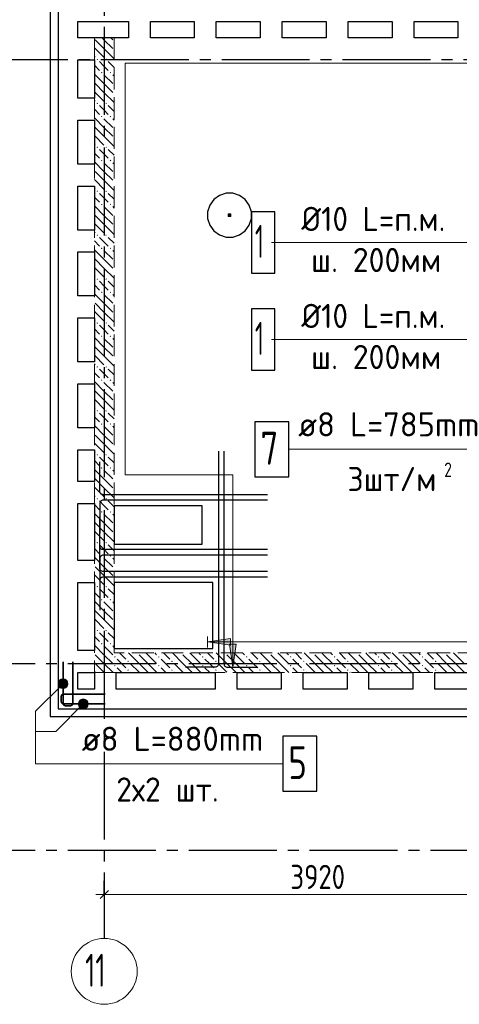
# Model space of a CAD drawing. Header units: millimetres. Extents: x 0 to 45010, y 0 to 29700.
# Tile 3 of 13: x 5420 to 9422, y 14850 to 23815. Entities that reach past the tile are written whole.
import ezdxf

# ---------------------------------------------------------------- set-up
doc = ezdxf.new("R2010")
doc.units = ezdxf.units.MM
doc.linetypes.add('______2', pattern=[270, 200, -70])
doc.linetypes.add('______5', pattern=[1100, 800, -100, 100, -100])
for name, color, linetype, lineweight in [('Standard', 7, 'Continuous', 25), ('ЖБ Перекрытие верхний уровень', 7, 'Continuous', 35), ('ЖБ Стена верхний уровень', 7, 'Continuous', 35), ('Обрамление проемов стержнями', 7, 'Continuous', 25), ('Оси', 40, '______5', 18), ('Позиционная метка линия выноска', 7, 'Continuous', 13), ('Позиционная метка номер позиции', 7, 'Continuous', 13)]:
    doc.layers.add(name, color=color, linetype=linetype, lineweight=lineweight)
doc.layers.add('Обрамление П-обр. равн.', color=7, linetype='Continuous', lineweight=25, true_color=0x5f1e0f)
doc.layers.add('Фиксатор', color=7, linetype='Continuous', lineweight=13, true_color=0x494949)
doc.styles.add('GOST 2.304-81', font='txt')
doc.styles.add('ISOCPEUR', font='txt')

msp = doc.modelspace()

# ---------------------------------------------------------------- hatches: boundary and pattern name
at = {"layer": 'ЖБ Стена верхний уровень', "linetype": 'Continuous', "lineweight": 18, "transparency": 33554687}
for points in [[(6120.5, 23453.1), (6126.9, 23459.6), (6133.4, 23453.1), (6126.9, 23446.6)], [(6200.5, 23453.1), (6207, 23459.6), (6213.4, 23453.1), (6207, 23446.6)], [(6160.4, 23333.1), (6166.9, 23339.6), (6173.5, 23333.1), (6166.9, 23326.6)], [(6240.4, 23333.1), (6246.9, 23339.6), (6253.4, 23333.1), (6246.9, 23326.6)], [(6120.5, 23053.1), (6126.9, 23059.6), (6133.4, 23053.1), (6126.9, 23046.6)], [(6200.5, 23053.1), (6207, 23059.6), (6213.4, 23053.1), (6207, 23046.6)], [(6160.4, 22933.1), (6166.9, 22939.6), (6173.5, 22933.1), (6166.9, 22926.6)], [(6240.4, 22933.1), (6246.9, 22939.6), (6253.4, 22933.1), (6246.9, 22926.6)], [(6120.5, 22653.1), (6126.9, 22659.6), (6133.4, 22653.1), (6126.9, 22646.6)], [(6200.5, 22653.1), (6207, 22659.6), (6213.4, 22653.1), (6207, 22646.6)], [(6160.4, 22533.1), (6166.9, 22539.6), (6173.5, 22533.1), (6166.9, 22526.6)], [(6240.4, 22533.1), (6246.9, 22539.6), (6253.4, 22533.1), (6246.9, 22526.6)], [(6120.5, 22253.1), (6126.9, 22259.6), (6133.4, 22253.1), (6126.9, 22246.6)], [(6200.5, 22253.1), (6207, 22259.6), (6213.4, 22253.1), (6207, 22246.6)], [(6160.4, 22133.1), (6166.9, 22139.6), (6173.5, 22133.1), (6166.9, 22126.6)], [(6240.4, 22133.1), (6246.9, 22139.6), (6253.4, 22133.1), (6246.9, 22126.6)], [(6120.5, 21853.1), (6126.9, 21859.6), (6133.4, 21853.1), (6126.9, 21846.6)], [(6200.5, 21853.1), (6207, 21859.6), (6213.4, 21853.1), (6207, 21846.6)], [(6160.4, 21733.1), (6166.9, 21739.6), (6173.5, 21733.1), (6166.9, 21726.6)], [(6240.4, 21733.1), (6246.9, 21739.6), (6253.4, 21733.1), (6246.9, 21726.6)], [(6120.5, 21453.1), (6126.9, 21459.6), (6133.4, 21453.1), (6126.9, 21446.6)], [(6200.5, 21453.1), (6207, 21459.6), (6213.4, 21453.1), (6207, 21446.6)], [(6160.4, 21333.1), (6166.9, 21339.6), (6173.5, 21333.1), (6166.9, 21326.6)], [(6240.4, 21333.1), (6246.9, 21339.6), (6253.4, 21333.1), (6246.9, 21326.6)], [(6120.5, 21053.1), (6126.9, 21059.6), (6133.4, 21053.1), (6126.9, 21046.6)], [(6200.5, 21053.1), (6207, 21059.6), (6213.4, 21053.1), (6207, 21046.6)], [(6160.4, 20933.1), (6166.9, 20939.6), (6173.5, 20933.1), (6166.9, 20926.6)], [(6240.4, 20933.1), (6246.9, 20939.6), (6253.4, 20933.1), (6246.9, 20926.6)], [(6120.5, 20653.1), (6126.9, 20659.6), (6133.4, 20653.1), (6126.9, 20646.6)], [(6200.5, 20653.1), (6207, 20659.6), (6213.4, 20653.1), (6207, 20646.6)], [(6160.4, 20533.1), (6166.9, 20539.6), (6173.5, 20533.1), (6166.9, 20526.6)], [(6240.4, 20533.1), (6246.9, 20539.6), (6253.4, 20533.1), (6246.9, 20526.6)], [(6120.5, 20253.1), (6126.9, 20259.6), (6133.4, 20253.1), (6126.9, 20246.6)], [(6200.5, 20253.1), (6207, 20259.6), (6213.4, 20253.1), (6207, 20246.6)], [(6160.4, 20133.1), (6166.9, 20139.6), (6173.5, 20133.1), (6166.9, 20126.6)], [(6240.4, 20133.1), (6246.9, 20139.6), (6253.4, 20133.1), (6246.9, 20126.6)], [(6120.5, 19853.1), (6126.9, 19859.6), (6133.4, 19853.1), (6126.9, 19846.6)], [(6200.5, 19853.1), (6207, 19859.6), (6213.4, 19853.1), (6207, 19846.6)], [(6160.4, 19733.1), (6166.9, 19739.6), (6173.5, 19733.1), (6166.9, 19726.6)], [(6240.4, 19733.1), (6246.9, 19739.6), (6253.4, 19733.1), (6246.9, 19726.6)], [(6120.5, 19453.1), (6126.9, 19459.6), (6133.4, 19453.1), (6126.9, 19446.6)], [(6200.5, 19453.1), (6207, 19459.6), (6213.4, 19453.1), (6207, 19446.6)], [(6160.4, 19333.1), (6166.9, 19339.6), (6173.5, 19333.1), (6166.9, 19326.6)], [(6240.4, 19333.1), (6246.9, 19339.6), (6253.4, 19333.1), (6246.9, 19326.6)], [(6120.5, 19053.1), (6126.9, 19059.6), (6133.4, 19053.1), (6126.9, 19046.6)], [(6200.5, 19053.1), (6207, 19059.6), (6213.4, 19053.1), (6207, 19046.6)], [(6160.4, 18933.1), (6166.9, 18939.6), (6173.5, 18933.1), (6166.9, 18926.6)], [(6240.4, 18933.1), (6246.9, 18939.6), (6253.4, 18933.1), (6246.9, 18926.6)], [(6120.5, 18653.1), (6126.9, 18659.6), (6133.4, 18653.1), (6126.9, 18646.6)], [(6200.5, 18653.1), (6207, 18659.6), (6213.4, 18653.1), (6207, 18646.6)], [(6160.4, 18533.1), (6166.9, 18539.6), (6173.5, 18533.1), (6166.9, 18526.6)], [(6240.4, 18533.1), (6246.9, 18539.6), (6253.4, 18533.1), (6246.9, 18526.6)], [(6120.5, 18253.1), (6126.9, 18259.6), (6133.4, 18253.1), (6126.9, 18246.6)], [(6200.5, 18253.1), (6207, 18259.6), (6213.4, 18253.1), (6207, 18246.6)], [(6160.4, 18133.1), (6166.9, 18139.6), (6173.5, 18133.1), (6166.9, 18126.6)], [(6240.4, 18133.1), (6246.9, 18139.6), (6253.4, 18133.1), (6246.9, 18126.6)], [(6490.3, 18050), (6487, 18046.6), (6483.6, 18050)], [(6890.3, 18050), (6887, 18046.6), (6883.6, 18050)], [(7290.3, 18050), (7287, 18046.6), (7283.6, 18050)], [(7690.3, 18050), (7687, 18046.6), (7683.6, 18050)], [(8090.3, 18050), (8087, 18046.6), (8083.6, 18050)], [(8490.3, 18050), (8487, 18046.6), (8483.6, 18050)], [(8890.3, 18050), (8887, 18046.6), (8883.6, 18050)], [(9290.3, 18050), (9287, 18046.6), (9283.6, 18050)], [(6280.5, 18013.1), (6287, 18019.6), (6293.5, 18013.1), (6287, 18006.6)], [(6280.5, 17933.1), (6287, 17939.6), (6293.5, 17933.1), (6287, 17926.6)], [(6400.5, 17973.1), (6407, 17979.6), (6413.4, 17973.1), (6407, 17966.6)], [(6680.5, 18013.1), (6687, 18019.6), (6693.5, 18013.1), (6687, 18006.6)], [(6680.5, 17933.1), (6687, 17939.6), (6693.5, 17933.1), (6687, 17926.6)], [(6800.5, 17973.1), (6807, 17979.6), (6813.4, 17973.1), (6807, 17966.6)], [(7080.5, 18013.1), (7087, 18019.6), (7093.5, 18013.1), (7087, 18006.6)], [(7080.5, 17933.1), (7087, 17939.6), (7093.5, 17933.1), (7087, 17926.6)], [(7200.5, 17973.1), (7207, 17979.6), (7213.4, 17973.1), (7207, 17966.6)], [(7480.5, 18013.1), (7487, 18019.6), (7493.5, 18013.1), (7487, 18006.6)], [(7480.5, 17933.1), (7487, 17939.6), (7493.5, 17933.1), (7487, 17926.6)], [(7600.5, 17973.1), (7607, 17979.6), (7613.4, 17973.1), (7607, 17966.6)], [(7880.5, 18013.1), (7887, 18019.6), (7893.5, 18013.1), (7887, 18006.6)], [(7880.5, 17933.1), (7887, 17939.6), (7893.5, 17933.1), (7887, 17926.6)], [(8000.5, 17973.1), (8007, 17979.6), (8013.4, 17973.1), (8007, 17966.6)], [(8280.5, 18013.1), (8287, 18019.6), (8293.5, 18013.1), (8287, 18006.6)], [(8280.5, 17933.1), (8287, 17939.6), (8293.5, 17933.1), (8287, 17926.6)], [(8400.5, 17973.1), (8407, 17979.6), (8413.4, 17973.1), (8407, 17966.6)], [(8680.5, 18013.1), (8687, 18019.6), (8693.5, 18013.1), (8687, 18006.6)], [(8680.5, 17933.1), (8687, 17939.6), (8693.5, 17933.1), (8687, 17926.6)], [(8800.5, 17973.1), (8807, 17979.6), (8813.4, 17973.1), (8807, 17966.6)], [(9080.5, 18013.1), (9087, 18019.6), (9093.5, 18013.1), (9087, 18006.6)], [(9080.5, 17933.1), (9087, 17939.6), (9093.5, 17933.1), (9087, 17926.6)], [(9200.5, 17973.1), (9207, 17979.6), (9213.4, 17973.1), (9207, 17966.6)], [(6400.5, 17893.1), (6407, 17899.6), (6413.4, 17893.1), (6407, 17886.6)], [(6800.5, 17893.1), (6807, 17899.6), (6813.4, 17893.1), (6807, 17886.6)], [(7200.5, 17893.1), (7207, 17899.6), (7213.4, 17893.1), (7207, 17886.6)], [(7600.5, 17893.1), (7607, 17899.6), (7613.4, 17893.1), (7607, 17886.6)], [(8000.5, 17893.1), (8007, 17899.6), (8013.4, 17893.1), (8007, 17886.6)], [(8400.5, 17893.1), (8407, 17899.6), (8413.4, 17893.1), (8407, 17886.6)], [(8800.5, 17893.1), (8807, 17899.6), (8813.4, 17893.1), (8807, 17886.6)], [(9200.5, 17893.1), (9207, 17899.6), (9213.4, 17893.1), (9207, 17886.6)]]:
    msp.add_hatch(color=7, dxfattribs=at).paths.add_polyline_path(points, flags=16)
at = {"layer": 'Позиционная метка линия выноска', "linetype": 'Continuous', "lineweight": 13, "transparency": 33554687}
for points in [[(7340, 18120), (7130, 18150), (7340, 18180)], [(7390, 18130), (7360, 17920), (7330, 18130)]]:
    msp.add_hatch(color=7, dxfattribs=at).paths.add_polyline_path(points, flags=16)
at = {"layer": 'Позиционная метка номер позиции', "linetype": 'Continuous', "lineweight": 13, "transparency": 33554687}
for points in [[(5846.8, 17737.2), (5783.2, 17800.8), (5771.7, 17780.5)], [(5846.8, 17737.2), (5771.7, 17780.5), (5826.5, 17725.7)], [(5826.5, 17725.7), (5771.7, 17780.5), (5771.7, 17757.5)], [(5826.5, 17725.7), (5771.7, 17757.5), (5803.5, 17725.7)], [(5803.5, 17725.7), (5771.7, 17757.5), (5783.2, 17737.2)], [(5858.3, 17757.5), (5803.5, 17812.3), (5783.2, 17800.8)], [(5858.3, 17757.5), (5783.2, 17800.8), (5846.8, 17737.2)], [(5858.3, 17780.5), (5826.5, 17812.3), (5803.5, 17812.3)], [(5858.3, 17780.5), (5803.5, 17812.3), (5858.3, 17757.5)], [(5826.5, 17812.3), (5858.3, 17780.5), (5846.8, 17800.8)], [(6030.8, 17553.2), (5967.2, 17616.8), (5955.7, 17596.5)], [(6030.8, 17553.2), (5955.7, 17596.5), (6010.5, 17541.7)], [(6010.5, 17541.7), (5955.7, 17596.5), (5955.7, 17573.5)], [(6010.5, 17541.7), (5955.7, 17573.5), (5987.5, 17541.7)], [(5987.5, 17541.7), (5955.7, 17573.5), (5967.2, 17553.2)], [(6042.3, 17573.5), (5987.5, 17628.3), (5967.2, 17616.8)], [(6042.3, 17573.5), (5967.2, 17616.8), (6030.8, 17553.2)], [(6042.3, 17596.5), (6010.5, 17628.3), (5987.5, 17628.3)], [(6042.3, 17596.5), (5987.5, 17628.3), (6042.3, 17573.5)], [(6010.5, 17628.3), (6042.3, 17596.5), (6030.8, 17616.8)]]:
    msp.add_hatch(color=7, dxfattribs=at).paths.add_polyline_path(points)

# ---------------------------------------------------------------- linework, layer by layer
at = {"layer": 'Standard', "color": 251, "linetype": 'Continuous', "lineweight": -3, "true_color": 0x656565, "transparency": 33554687}
for q in [(6190, 15975), (6190, 15725), (6190, 15850)]:
    msp.add_line((6190, 15850), q, dxfattribs=at)
at = {"layer": 'Standard', "color": 7, "linetype": 'Continuous', "lineweight": 25, "transparency": 33554687}
msp.add_line((6152.5, 15812.5), (6227.5, 15887.5), dxfattribs=at)
at = {"layer": 'Standard', "color": 7, "linetype": 'Continuous', "lineweight": 13, "transparency": 33554687}
for q in [(6115, 15850), (10110, 15850)]:
    msp.add_line((6190, 15850), q, dxfattribs=at)
at = {"layer": 'Standard', "color": 254, "linetype": 'Continuous', "lineweight": 25, "true_color": 0xc4c4ff, "transparency": 33554687}
msp.add_lwpolyline([(5699, 17469), (35561, 17469), (35561, 25470), (5699, 25470), (5699, 17469)], dxfattribs=at)
at = {"layer": 'ЖБ Перекрытие верхний уровень', "color": 7, "linetype": 'Continuous', "lineweight": 25, "transparency": 33554687}
for p, q in [((5770, 25400), (5770, 23800)), ((5770, 23800), (5770, 17540)), ((5950, 23650), (5950, 23800)), ((5950, 23800), (6410, 23800)), ((6410, 23800), (6410, 23650)), ((6610, 23650), (6610, 23800)), ((6610, 23800), (7010, 23800)), ((7010, 23800), (7010, 23650)), ((7210, 23650), (7210, 23800)), ((7210, 23800), (7610, 23800)), ((7610, 23800), (7610, 23650)), ((7810, 23800), (8210, 23800)), ((7810, 23650), (7810, 23800)), ((8210, 23800), (8210, 23650)), ((8410, 23650), (8410, 23800)), ((8410, 23800), (8810, 23800)), ((8810, 23800), (8810, 23650)), ((9010, 23650), (9010, 23800)), ((9010, 23800), (9410, 23800)), ((9410, 23800), (9410, 23650)), ((6410, 23650), (5950, 23650)), ((7010, 23650), (6610, 23650)), ((7610, 23650), (7210, 23650)), ((8210, 23650), (7810, 23650)), ((8810, 23650), (8410, 23650)), ((9410, 23650), (9010, 23650)), ((5950, 23100), (5950, 23450)), ((5950, 23450), (6100, 23450)), ((6100, 23450), (6100, 23100)), ((6100, 23100), (5950, 23100)), ((5950, 22500), (5950, 22900)), ((5950, 22900), (6100, 22900)), ((6100, 22900), (6100, 22500)), ((6100, 22500), (5950, 22500)), ((5950, 21900), (5950, 22300)), ((5950, 22300), (6100, 22300)), ((6100, 22300), (6100, 21900)), ((7298.5, 22234.2), (7238.5, 22214.7)), ((7361.5, 22234.2), (7298.5, 22234.2)), ((7421.5, 22214.7), (7361.5, 22234.2)), ((7187.4, 22177.6), (7150.3, 22126.6)), ((7238.5, 22214.7), (7187.4, 22177.6)), ((7472.6, 22177.6), (7421.5, 22214.7)), ((7509.7, 22126.6), (7472.6, 22177.6)), ((7150.3, 22126.6), (7130.8, 22066.5)), ((7130.8, 22066.5), (7130.8, 22003.5)), ((7529.2, 22066.5), (7509.7, 22126.6)), ((7529.2, 22003.5), (7529.2, 22066.5)), ((7130.8, 22003.5), (7150.3, 21943.5)), ((7509.7, 21943.5), (7529.2, 22003.5)), ((6100, 21900), (5950, 21900)), ((7150.3, 21943.5), (7187.4, 21892.4)), ((7187.4, 21892.4), (7238.5, 21855.3)), ((7421.5, 21855.3), (7472.6, 21892.4)), ((7472.6, 21892.4), (7509.7, 21943.5)), ((7238.5, 21855.3), (7298.5, 21835.8)), ((7298.5, 21835.8), (7361.5, 21835.8)), ((7361.5, 21835.8), (7421.5, 21855.3)), ((5950, 21300), (5950, 21700)), ((5950, 21700), (6100, 21700)), ((6100, 21700), (6100, 21300)), ((6100, 21300), (5950, 21300)), ((5950, 20700), (5950, 21100)), ((5950, 21100), (6100, 21100)), ((6100, 21100), (6100, 20700)), ((6100, 20700), (5950, 20700)), ((5950, 20100), (5950, 20500)), ((5950, 20500), (6100, 20500)), ((6100, 20500), (6100, 20100)), ((6100, 20100), (5950, 20100)), ((5950, 19610), (5950, 19900)), ((5950, 19900), (6100, 19900)), ((6100, 19900), (6100, 19610)), ((6100, 19610), (5950, 19610)), ((5950, 18890), (5950, 19410)), ((5950, 19410), (6100, 19410)), ((6100, 19410), (6100, 18890)), ((7080, 19390), (6280, 19390)), ((6280, 19390), (6280, 19040)), ((7080, 19040), (7080, 19390)), ((6280, 19040), (7080, 19040)), ((6100, 18890), (5950, 18890)), ((5950, 18070), (5950, 18690)), ((5950, 18690), (6100, 18690)), ((6100, 18690), (6100, 18070)), ((7180, 18690), (6280, 18690)), ((6280, 18690), (6280, 18090)), ((7180, 18090), (7180, 18690)), ((6100, 18070), (5950, 18070)), ((6280, 18090), (7180, 18090)), ((5950, 17870), (6100, 17870)), ((5950, 17720), (5950, 17870)), ((6100, 17870), (6100, 17720)), ((6300, 17870), (7200, 17870)), ((6300, 17720), (6300, 17870)), ((7200, 17870), (7200, 17720)), ((7400, 17720), (7400, 17870)), ((7400, 17870), (7800, 17870)), ((7800, 17870), (7800, 17720)), ((8000, 17720), (8000, 17870)), ((8000, 17870), (8400, 17870)), ((8400, 17870), (8400, 17720)), ((8600, 17720), (8600, 17870)), ((8600, 17870), (9000, 17870)), ((9000, 17870), (9000, 17720)), ((9200, 17720), (9200, 17870)), ((9200, 17870), (9600, 17870)), ((6100, 17720), (5950, 17720)), ((7200, 17720), (6300, 17720)), ((7800, 17720), (7400, 17720)), ((8400, 17720), (8000, 17720)), ((9000, 17720), (8600, 17720)), ((9600, 17720), (9200, 17720)), ((5770, 17540), (14450, 17540))]:
    msp.add_line(p, q, dxfattribs=at)
at = {"layer": 'ЖБ Перекрытие верхний уровень', "color": 7, "linetype": 'Continuous', "lineweight": 18, "transparency": 33554687}
for points in [[(7316.7, 22048.3), (7343.3, 22048.3), (7343.3, 22021.7), (7316.7, 22021.7), (7316.7, 22048.3)], [(7341.7, 22023.3), (7318.3, 22023.3), (7318.3, 22046.7), (7341.7, 22046.7), (7341.7, 22023.3)], [(7320, 22045), (7340, 22045), (7340, 22045), (7320, 22045), (7320, 22045), (7320, 22025), (7340, 22025), (7340, 22045), (7320, 22045)], [(7321.7, 22043.3), (7338.3, 22043.3), (7338.3, 22043.3), (7321.7, 22043.3), (7321.7, 22043.3), (7321.7, 22026.7), (7338.3, 22026.7), (7338.3, 22043.3), (7321.7, 22043.3)], [(7323.3, 22041.7), (7336.7, 22041.7), (7336.7, 22041.7), (7323.3, 22041.7), (7323.3, 22041.7), (7323.3, 22028.3), (7336.7, 22028.3), (7336.7, 22041.7), (7323.3, 22041.7)], [(7325, 22040), (7335, 22040), (7335, 22030), (7325, 22030), (7325, 22040)], [(7333.3, 22031.7), (7326.7, 22031.7), (7326.7, 22038.3), (7333.3, 22038.3), (7333.3, 22031.7)], [(7328.3, 22036.7), (7331.7, 22036.7), (7331.7, 22033.3), (7328.3, 22033.3), (7328.3, 22036.7)]]:
    msp.add_lwpolyline(points, dxfattribs=at)
at = {"layer": 'ЖБ Стена верхний уровень', "color": 251, "linetype": '______2', "lineweight": 13, "true_color": 0x656565, "transparency": 33554687}
for p, q in [((6100, 23650), (6100, 17870)), ((6280, 23650), (6100, 23650)), ((6280, 18050), (6280, 23650)), ((11230, 18050), (6280, 18050)), ((6100, 17870), (6280, 17870)), ((6280, 17870), (11230, 17870))]:
    msp.add_line(p, q, dxfattribs=at)
at = {"layer": 'ЖБ Стена верхний уровень', "color": 9, "linetype": 'Continuous', "lineweight": 18, "true_color": 0xc7c7c7, "transparency": 33554687}
for p, q in [((6107, 23633.1), (6187, 23553.1)), ((6187, 23633.1), (6170.1, 23650)), ((6187, 23633.1), (6266.9, 23553.1)), ((6250.1, 23650), (6266.9, 23633.1)), ((6107, 23553.1), (6100, 23560.1)), ((6107, 23553.1), (6187, 23473.1)), ((6187, 23553.1), (6280, 23460.1)), ((6100, 23480.1), (6107, 23473.1)), ((6100, 23400.1), (6146.9, 23353.1)), ((6187, 23393.1), (6146.9, 23433.1)), ((6226.9, 23433.1), (6280, 23380.1)), ((6187, 23233.1), (6100, 23320.1)), ((6226.9, 23353.1), (6187, 23393.1)), ((6187, 23313.1), (6266.9, 23233.1)), ((6266.9, 23313.1), (6280, 23300.1)), ((6107, 23233.1), (6187, 23153.1)), ((6187, 23233.1), (6266.9, 23153.1)), ((6107, 23153.1), (6100, 23160.1)), ((6107, 23153.1), (6187, 23073.1)), ((6187, 23153.1), (6280, 23060.1)), ((6100, 23080.1), (6107, 23073.1)), ((6100, 23000.1), (6146.9, 22953.1)), ((6187, 22993.1), (6146.9, 23033.1)), ((6226.9, 22953.1), (6187, 22993.1)), ((6226.9, 23033.1), (6280, 22980.1)), ((6187, 22833.1), (6100, 22920.1)), ((6187, 22913.1), (6266.9, 22833.1)), ((6266.9, 22913.1), (6280, 22900.1)), ((6107, 22833.1), (6187, 22753.1)), ((6187, 22833.1), (6266.9, 22753.1)), ((6107, 22753.1), (6100, 22760.1)), ((6107, 22753.1), (6187, 22673.1)), ((6187, 22753.1), (6280, 22660.1)), ((6100, 22680.1), (6107, 22673.1)), ((6100, 22600.1), (6146.9, 22553.1)), ((6187, 22593.1), (6146.9, 22633.1)), ((6226.9, 22553.1), (6187, 22593.1)), ((6226.9, 22633.1), (6280, 22580.1)), ((6187, 22433.1), (6100, 22520.1)), ((6187, 22513.1), (6266.9, 22433.1)), ((6266.9, 22513.1), (6280, 22500.1)), ((6107, 22433.1), (6187, 22353.1)), ((6187, 22433.1), (6266.9, 22353.1)), ((6107, 22353.1), (6100, 22360.1)), ((6107, 22353.1), (6187, 22273.1)), ((6187, 22353.1), (6280, 22260.1)), ((6100, 22280.1), (6107, 22273.1)), ((6100, 22200.1), (6146.9, 22153.1)), ((6187, 22193.1), (6146.9, 22233.1)), ((6226.9, 22153.1), (6187, 22193.1)), ((6226.9, 22233.1), (6280, 22180.1)), ((6187, 22033.1), (6100, 22120.1)), ((6187, 22113.1), (6266.9, 22033.1)), ((6266.9, 22113.1), (6280, 22100.1)), ((6107, 22033.1), (6187, 21953.1)), ((6187, 22033.1), (6266.9, 21953.1)), ((6107, 21953.1), (6100, 21960.1)), ((6100, 21880.1), (6107, 21873.1)), ((6107, 21953.1), (6187, 21873.1)), ((6187, 21953.1), (6280, 21860.1)), ((6100, 21800.1), (6146.9, 21753.1)), ((6187, 21793.1), (6146.9, 21833.1)), ((6226.9, 21753.1), (6187, 21793.1)), ((6226.9, 21833.1), (6280, 21780.1)), ((6187, 21633.1), (6100, 21720.1)), ((6187, 21713.1), (6266.9, 21633.1)), ((6266.9, 21713.1), (6280, 21700.1)), ((6107, 21633.1), (6187, 21553.1)), ((6187, 21633.1), (6266.9, 21553.1)), ((6107, 21553.1), (6100, 21560.1)), ((6107, 21553.1), (6187, 21473.1)), ((6187, 21553.1), (6280, 21460.1)), ((6100, 21480.1), (6107, 21473.1)), ((6187, 21393.1), (6146.9, 21433.1)), ((6226.9, 21433.1), (6280, 21380.1)), ((6100, 21400.1), (6146.9, 21353.1)), ((6226.9, 21353.1), (6187, 21393.1)), ((6187, 21233.1), (6100, 21320.1)), ((6187, 21313.1), (6266.9, 21233.1)), ((6266.9, 21313.1), (6280, 21300.1)), ((6107, 21153.1), (6100, 21160.1)), ((6107, 21233.1), (6187, 21153.1)), ((6187, 21233.1), (6266.9, 21153.1)), ((6100, 21080.1), (6107, 21073.1)), ((6107, 21153.1), (6187, 21073.1)), ((6187, 21153.1), (6280, 21060.1)), ((6100, 21000.1), (6146.9, 20953.1)), ((6187, 20993.1), (6146.9, 21033.1)), ((6226.9, 20953.1), (6187, 20993.1)), ((6226.9, 21033.1), (6280, 20980.1)), ((6187, 20833.1), (6100, 20920.1)), ((6187, 20913.1), (6266.9, 20833.1)), ((6266.9, 20913.1), (6280, 20900.1)), ((6107, 20833.1), (6187, 20753.1)), ((6187, 20833.1), (6266.9, 20753.1)), ((6107, 20753.1), (6100, 20760.1)), ((6107, 20753.1), (6187, 20673.1)), ((6187, 20753.1), (6280, 20660.1)), ((6100, 20680.1), (6107, 20673.1)), ((6187, 20593.1), (6146.9, 20633.1)), ((6226.9, 20633.1), (6280, 20580.1)), ((6100, 20600.1), (6146.9, 20553.1)), ((6226.9, 20553.1), (6187, 20593.1)), ((6187, 20433.1), (6100, 20520.1)), ((6187, 20513.1), (6266.9, 20433.1)), ((6266.9, 20513.1), (6280, 20500.1)), ((6107, 20353.1), (6100, 20360.1)), ((6107, 20433.1), (6187, 20353.1)), ((6107, 20353.1), (6187, 20273.1)), ((6187, 20433.1), (6266.9, 20353.1)), ((6187, 20353.1), (6280, 20260.1)), ((6100, 20280.1), (6107, 20273.1)), ((6100, 20200.1), (6146.9, 20153.1)), ((6187, 20193.1), (6146.9, 20233.1)), ((6226.9, 20153.1), (6187, 20193.1)), ((6226.9, 20233.1), (6280, 20180.1)), ((6187, 20033.1), (6100, 20120.1)), ((6187, 20113.1), (6266.9, 20033.1)), ((6266.9, 20113.1), (6280, 20100.1)), ((6107, 20033.1), (6187, 19953.1)), ((6187, 20033.1), (6266.9, 19953.1)), ((6107, 19953.1), (6100, 19960.1)), ((6107, 19953.1), (6187, 19873.1)), ((6187, 19953.1), (6280, 19860.1)), ((6100, 19880.1), (6107, 19873.1)), ((6187, 19793.1), (6146.9, 19833.1)), ((6226.9, 19833.1), (6280, 19780.1)), ((6100, 19800.1), (6146.9, 19753.1)), ((6226.9, 19753.1), (6187, 19793.1)), ((6187, 19633.1), (6100, 19720.1)), ((6187, 19713.1), (6266.9, 19633.1)), ((6266.9, 19713.1), (6280, 19700.1)), ((6107, 19553.1), (6100, 19560.1)), ((6107, 19633.1), (6187, 19553.1)), ((6107, 19553.1), (6187, 19473.1)), ((6187, 19633.1), (6266.9, 19553.1)), ((6187, 19553.1), (6280, 19460.1)), ((6100, 19480.1), (6107, 19473.1)), ((6100, 19400.1), (6146.9, 19353.1)), ((6187, 19393.1), (6146.9, 19433.1)), ((6226.9, 19353.1), (6187, 19393.1)), ((6226.9, 19433.1), (6280, 19380.1)), ((6187, 19233.1), (6100, 19320.1)), ((6187, 19313.1), (6266.9, 19233.1)), ((6266.9, 19313.1), (6280, 19300.1)), ((6107, 19233.1), (6187, 19153.1)), ((6187, 19233.1), (6266.9, 19153.1)), ((6107, 19153.1), (6100, 19160.1)), ((6107, 19153.1), (6187, 19073.1)), ((6187, 19153.1), (6280, 19060.1)), ((6100, 19080.1), (6107, 19073.1)), ((6187, 18993.1), (6146.9, 19033.1)), ((6226.9, 19033.1), (6280, 18980.1)), ((6100, 19000.1), (6146.9, 18953.1)), ((6187, 18833.1), (6100, 18920.1)), ((6226.9, 18953.1), (6187, 18993.1)), ((6107, 18833.1), (6187, 18753.1)), ((6187, 18913.1), (6266.9, 18833.1)), ((6187, 18833.1), (6266.9, 18753.1)), ((6266.9, 18913.1), (6280, 18900.1)), ((6107, 18753.1), (6100, 18760.1)), ((6107, 18753.1), (6187, 18673.1)), ((6187, 18753.1), (6280, 18660.1)), ((6100, 18680.1), (6107, 18673.1)), ((6100, 18600.1), (6146.9, 18553.1)), ((6187, 18593.1), (6146.9, 18633.1)), ((6226.9, 18553.1), (6187, 18593.1)), ((6226.9, 18633.1), (6280, 18580.1)), ((6187, 18433.1), (6100, 18520.1)), ((6187, 18513.1), (6266.9, 18433.1)), ((6266.9, 18513.1), (6280, 18500.1)), ((6107, 18433.1), (6187, 18353.1)), ((6187, 18433.1), (6266.9, 18353.1)), ((6107, 18353.1), (6100, 18360.1)), ((6107, 18353.1), (6187, 18273.1)), ((6187, 18353.1), (6280, 18260.1)), ((6100, 18280.1), (6107, 18273.1)), ((6100, 18200.1), (6146.9, 18153.1)), ((6187, 18193.1), (6146.9, 18233.1)), ((6226.9, 18233.1), (6280, 18180.1)), ((6187, 18033.1), (6100, 18120.1)), ((6226.9, 18153.1), (6187, 18193.1)), ((6187, 18113.1), (6266.9, 18033.1)), ((6266.9, 18113.1), (6280, 18100.1)), ((6107, 18033.1), (6187, 17953.1)), ((6187, 18033.1), (6266.9, 17953.1)), ((6330.1, 18050), (6387, 17993.1)), ((6507, 17953.1), (6410.1, 18050)), ((6507, 18033.1), (6587, 17953.1)), ((6587, 18033.1), (6570.1, 18050)), ((6587, 18033.1), (6666.9, 17953.1)), ((6650.1, 18050), (6666.9, 18033.1)), ((6730.1, 18050), (6787, 17993.1)), ((6907, 17953.1), (6810.1, 18050)), ((6907, 18033.1), (6987, 17953.1)), ((6987, 18033.1), (6970.1, 18050)), ((6987, 18033.1), (7066.9, 17953.1)), ((7050.1, 18050), (7066.9, 18033.1)), ((7130.1, 18050), (7187, 17993.1)), ((7307, 17953.1), (7210.1, 18050)), ((7307, 18033.1), (7387, 17953.1)), ((7387, 18033.1), (7370.1, 18050)), ((7387, 18033.1), (7466.9, 17953.1)), ((7450.1, 18050), (7466.9, 18033.1)), ((7530.1, 18050), (7587, 17993.1)), ((7707, 17953.1), (7610.1, 18050)), ((7707, 18033.1), (7787, 17953.1)), ((7787, 18033.1), (7770.1, 18050)), ((7787, 18033.1), (7866.9, 17953.1)), ((7850.1, 18050), (7866.9, 18033.1)), ((7930.1, 18050), (7987, 17993.1)), ((8107, 17953.1), (8010.1, 18050)), ((8107, 18033.1), (8187, 17953.1)), ((8187, 18033.1), (8170.1, 18050)), ((8187, 18033.1), (8266.9, 17953.1)), ((8250.1, 18050), (8266.9, 18033.1)), ((8330.1, 18050), (8387, 17993.1)), ((8507, 17953.1), (8410.1, 18050)), ((8507, 18033.1), (8587, 17953.1)), ((8587, 18033.1), (8570.1, 18050)), ((8587, 18033.1), (8666.9, 17953.1)), ((8650.1, 18050), (8666.9, 18033.1)), ((8730.1, 18050), (8787, 17993.1)), ((8907, 17953.1), (8810.1, 18050)), ((8907, 18033.1), (8987, 17953.1)), ((8987, 18033.1), (8970.1, 18050)), ((8987, 18033.1), (9066.9, 17953.1)), ((9050.1, 18050), (9066.9, 18033.1)), ((9130.1, 18050), (9187, 17993.1)), ((9307, 17953.1), (9210.1, 18050)), ((9307, 18033.1), (9387, 17953.1)), ((9387, 18033.1), (9370.1, 18050)), ((9387, 18033.1), (9466.9, 17953.1)), ((6107, 17953.1), (6100, 17960.1)), ((6107, 17953.1), (6187, 17873.1)), ((6187, 17953.1), (6270.1, 17870)), ((6346.9, 17953.1), (6307, 17993.1)), ((6387, 17913.1), (6346.9, 17953.1)), ((6426.9, 17953.1), (6507, 17873.1)), ((6507, 17953.1), (6587, 17873.1)), ((6587, 17953.1), (6670.1, 17870)), ((6746.9, 17953.1), (6707, 17993.1)), ((6787, 17913.1), (6746.9, 17953.1)), ((6826.9, 17953.1), (6907, 17873.1)), ((6907, 17953.1), (6987, 17873.1)), ((6987, 17953.1), (7070.1, 17870)), ((7146.9, 17953.1), (7107, 17993.1)), ((7187, 17913.1), (7146.9, 17953.1)), ((7226.9, 17953.1), (7307, 17873.1)), ((7307, 17953.1), (7387, 17873.1)), ((7387, 17953.1), (7470.1, 17870)), ((7546.9, 17953.1), (7507, 17993.1)), ((7587, 17913.1), (7546.9, 17953.1)), ((7626.9, 17953.1), (7707, 17873.1)), ((7707, 17953.1), (7787, 17873.1)), ((7787, 17953.1), (7870.1, 17870)), ((7946.9, 17953.1), (7907, 17993.1)), ((7987, 17913.1), (7946.9, 17953.1)), ((8026.9, 17953.1), (8107, 17873.1)), ((8107, 17953.1), (8187, 17873.1)), ((8187, 17953.1), (8270.1, 17870)), ((8346.9, 17953.1), (8307, 17993.1)), ((8387, 17913.1), (8346.9, 17953.1)), ((8426.9, 17953.1), (8507, 17873.1)), ((8507, 17953.1), (8587, 17873.1)), ((8587, 17953.1), (8670.1, 17870)), ((8746.9, 17953.1), (8707, 17993.1)), ((8787, 17913.1), (8746.9, 17953.1)), ((8826.9, 17953.1), (8907, 17873.1)), ((8907, 17953.1), (8987, 17873.1)), ((8987, 17953.1), (9070.1, 17870)), ((9146.9, 17953.1), (9107, 17993.1)), ((9187, 17913.1), (9146.9, 17953.1)), ((9226.9, 17953.1), (9307, 17873.1)), ((9307, 17953.1), (9387, 17873.1)), ((9387, 17953.1), (9470.1, 17870)), ((6100, 17880.1), (6107, 17873.1)), ((6307, 17913.1), (6350.1, 17870)), ((6426.9, 17873.1), (6430.1, 17870)), ((6707, 17913.1), (6750.1, 17870)), ((6826.9, 17873.1), (6830.1, 17870)), ((7107, 17913.1), (7150.1, 17870)), ((7226.9, 17873.1), (7230.1, 17870)), ((7507, 17913.1), (7550.1, 17870)), ((7626.9, 17873.1), (7630.1, 17870)), ((7907, 17913.1), (7950.1, 17870)), ((8026.9, 17873.1), (8030.1, 17870)), ((8307, 17913.1), (8350.1, 17870)), ((8426.9, 17873.1), (8430.1, 17870)), ((8707, 17913.1), (8750.1, 17870)), ((8826.9, 17873.1), (8830.1, 17870)), ((9107, 17913.1), (9150.1, 17870)), ((9226.9, 17873.1), (9230.1, 17870))]:
    msp.add_line(p, q, dxfattribs=at)
at = {"layer": 'Обрамление П-обр. равн.', "color": 7, "linetype": 'Continuous', "lineweight": 35, "transparency": 33554687}
for points in [[(5815, 17969), (5815, 17588.1), (5815.5, 17584.6), (5816.7, 17580.9), (5818.6, 17577.6), (5820.9, 17574.9), (5823.6, 17572.6), (5826.9, 17570.7), (5830.6, 17569.5), (5834.1, 17569), (5885.9, 17569), (5889.4, 17569.5), (5893.1, 17570.7), (5896.4, 17572.6), (5899.1, 17574.9), (5901.4, 17577.6), (5903.3, 17580.9), (5904.5, 17584.6), (5905, 17588.1), (5905, 17969)], [(5815, 17969), (5815, 17588.1), (5815.5, 17584.6), (5816.7, 17580.9), (5818.6, 17577.6), (5820.9, 17574.9), (5823.6, 17572.6), (5826.9, 17570.7), (5830.6, 17569.5), (5834.1, 17569), (5885.9, 17569), (5889.4, 17569.5), (5893.1, 17570.7), (5896.4, 17572.6), (5899.1, 17574.9), (5901.4, 17577.6), (5903.3, 17580.9), (5904.5, 17584.6), (5905, 17588.1), (5905, 17969)], [(6199, 17585), (5818.1, 17585), (5814.6, 17585.5), (5810.9, 17586.7), (5807.6, 17588.6), (5804.9, 17590.9), (5802.6, 17593.6), (5800.7, 17596.9), (5799.5, 17600.6), (5799, 17604.1), (5799, 17655.9), (5799.5, 17659.4), (5800.7, 17663.1), (5802.6, 17666.4), (5804.9, 17669.1), (5807.6, 17671.4), (5810.9, 17673.3), (5814.6, 17674.5), (5818.1, 17675), (6199, 17675)], [(6199, 17585), (5818.1, 17585), (5814.6, 17585.5), (5810.9, 17586.7), (5807.6, 17588.6), (5804.9, 17590.9), (5802.6, 17593.6), (5800.7, 17596.9), (5799.5, 17600.6), (5799, 17604.1), (5799, 17655.9), (5799.5, 17659.4), (5800.7, 17663.1), (5802.6, 17666.4), (5804.9, 17669.1), (5807.6, 17671.4), (5810.9, 17673.3), (5814.6, 17674.5), (5818.1, 17675), (6199, 17675)]]:
    msp.add_lwpolyline(points, dxfattribs=at)
at = {"layer": 'Обрамление П-обр. равн.', "color": 7, "linetype": 'Continuous', "lineweight": 25, "transparency": 33554687}
msp.add_lwpolyline([(7815, 16790), (8125, 16790), (8125, 17290), (7815, 17290), (7815, 16790)], dxfattribs=at)
at = {"layer": 'Обрамление проемов стержнями', "color": 7, "linetype": 'Continuous', "lineweight": 25, "transparency": 33554687}
for points in [[(7230, 19885), (7230, 17948.7), (7229.3, 17943.4), (7227.5, 17937.9), (7224.6, 17932.9), (7221.2, 17928.8), (7217.1, 17925.3), (7212.1, 17922.5), (7206.6, 17920.7), (7201.3, 17920), (6930, 17920)], [(7230, 19885), (7230, 17948.7), (7229.3, 17943.4), (7227.5, 17937.9), (7224.6, 17932.9), (7221.2, 17928.8), (7217.1, 17925.3), (7212.1, 17922.5), (7206.6, 17920.7), (7201.3, 17920), (6930, 17920)], [(7230, 19885), (7230, 17948.7), (7229.3, 17943.4), (7227.5, 17937.9), (7224.6, 17932.9), (7221.2, 17928.8), (7217.1, 17925.3), (7212.1, 17922.5), (7206.6, 17920.7), (7201.3, 17920), (6930, 17920)], [(7230, 19885), (7230, 17948.7), (7229.3, 17943.4), (7227.5, 17937.9), (7224.6, 17932.9), (7221.2, 17928.8), (7217.1, 17925.3), (7212.1, 17922.5), (7206.6, 17920.7), (7201.3, 17920), (6930, 17920)], [(7280, 19885), (7280, 17948.7), (7280.7, 17943.4), (7282.5, 17937.9), (7285.4, 17932.9), (7288.8, 17928.8), (7292.9, 17925.3), (7297.9, 17922.5), (7303.4, 17920.7), (7308.7, 17920), (7580, 17920)], [(7280, 19885), (7280, 17948.7), (7280.7, 17943.4), (7282.5, 17937.9), (7285.4, 17932.9), (7288.8, 17928.8), (7292.9, 17925.3), (7297.9, 17922.5), (7303.4, 17920.7), (7308.7, 17920), (7580, 17920)], [(7280, 19885), (7280, 17948.7), (7280.7, 17943.4), (7282.5, 17937.9), (7285.4, 17932.9), (7288.8, 17928.8), (7292.9, 17925.3), (7297.9, 17922.5), (7303.4, 17920.7), (7308.7, 17920), (7580, 17920)], [(7280, 19885), (7280, 17948.7), (7280.7, 17943.4), (7282.5, 17937.9), (7285.4, 17932.9), (7288.8, 17928.8), (7292.9, 17925.3), (7297.9, 17922.5), (7303.4, 17920.7), (7308.7, 17920), (7580, 17920)], [(7675, 19490), (6178.7, 19490), (6173.4, 19490.7), (6167.9, 19492.5), (6162.9, 19495.3), (6158.8, 19498.8), (6155.4, 19502.9), (6152.5, 19507.9), (6150.7, 19513.4), (6150, 19518.7), (6150, 19790)], [(7675, 19490), (6178.7, 19490), (6173.4, 19490.7), (6167.9, 19492.5), (6162.9, 19495.3), (6158.8, 19498.8), (6155.4, 19502.9), (6152.5, 19507.9), (6150.7, 19513.4), (6150, 19518.7), (6150, 19790)], [(7675, 19490), (6178.7, 19490), (6173.4, 19490.7), (6167.9, 19492.5), (6162.9, 19495.3), (6158.8, 19498.8), (6155.4, 19502.9), (6152.5, 19507.9), (6150.7, 19513.4), (6150, 19518.7), (6150, 19790)], [(7675, 19490), (6178.7, 19490), (6173.4, 19490.7), (6167.9, 19492.5), (6162.9, 19495.3), (6158.8, 19498.8), (6155.4, 19502.9), (6152.5, 19507.9), (6150.7, 19513.4), (6150, 19518.7), (6150, 19790)], [(7675, 19440), (6178.7, 19440), (6173.4, 19439.3), (6167.9, 19437.5), (6162.9, 19434.6), (6158.8, 19431.2), (6155.4, 19427.1), (6152.5, 19422.1), (6150.7, 19416.6), (6150, 19411.3), (6150, 19140)], [(7675, 19440), (6178.7, 19440), (6173.4, 19439.3), (6167.9, 19437.5), (6162.9, 19434.6), (6158.8, 19431.2), (6155.4, 19427.1), (6152.5, 19422.1), (6150.7, 19416.6), (6150, 19411.3), (6150, 19140)], [(7675, 19440), (6178.7, 19440), (6173.4, 19439.3), (6167.9, 19437.5), (6162.9, 19434.6), (6158.8, 19431.2), (6155.4, 19427.1), (6152.5, 19422.1), (6150.7, 19416.6), (6150, 19411.3), (6150, 19140)], [(7675, 19440), (6178.7, 19440), (6173.4, 19439.3), (6167.9, 19437.5), (6162.9, 19434.6), (6158.8, 19431.2), (6155.4, 19427.1), (6152.5, 19422.1), (6150.7, 19416.6), (6150, 19411.3), (6150, 19140)], [(7675, 18990), (6178.7, 18990), (6173.4, 18990.7), (6167.9, 18992.5), (6162.9, 18995.3), (6158.8, 18998.8), (6155.4, 19002.9), (6152.5, 19007.9), (6150.7, 19013.4), (6150, 19018.7), (6150, 19290)], [(7675, 18990), (6178.7, 18990), (6173.4, 18990.7), (6167.9, 18992.5), (6162.9, 18995.3), (6158.8, 18998.8), (6155.4, 19002.9), (6152.5, 19007.9), (6150.7, 19013.4), (6150, 19018.7), (6150, 19290)], [(7675, 18990), (6178.7, 18990), (6173.4, 18990.7), (6167.9, 18992.5), (6162.9, 18995.3), (6158.8, 18998.8), (6155.4, 19002.9), (6152.5, 19007.9), (6150.7, 19013.4), (6150, 19018.7), (6150, 19290)], [(7675, 18990), (6178.7, 18990), (6173.4, 18990.7), (6167.9, 18992.5), (6162.9, 18995.3), (6158.8, 18998.8), (6155.4, 19002.9), (6152.5, 19007.9), (6150.7, 19013.4), (6150, 19018.7), (6150, 19290)], [(7675, 18790), (6178.7, 18790), (6173.4, 18790.7), (6167.9, 18792.5), (6162.9, 18795.3), (6158.8, 18798.8), (6155.4, 18802.9), (6152.5, 18807.9), (6150.7, 18813.4), (6150, 18818.7), (6150, 19090)], [(7675, 18790), (6178.7, 18790), (6173.4, 18790.7), (6167.9, 18792.5), (6162.9, 18795.3), (6158.8, 18798.8), (6155.4, 18802.9), (6152.5, 18807.9), (6150.7, 18813.4), (6150, 18818.7), (6150, 19090)], [(7675, 18790), (6178.7, 18790), (6173.4, 18790.7), (6167.9, 18792.5), (6162.9, 18795.3), (6158.8, 18798.8), (6155.4, 18802.9), (6152.5, 18807.9), (6150.7, 18813.4), (6150, 18818.7), (6150, 19090)], [(7675, 18790), (6178.7, 18790), (6173.4, 18790.7), (6167.9, 18792.5), (6162.9, 18795.3), (6158.8, 18798.8), (6155.4, 18802.9), (6152.5, 18807.9), (6150.7, 18813.4), (6150, 18818.7), (6150, 19090)], [(7675, 18940), (6178.7, 18940), (6173.4, 18939.3), (6167.9, 18937.5), (6162.9, 18934.6), (6158.8, 18931.2), (6155.4, 18927.1), (6152.5, 18922.1), (6150.7, 18916.6), (6150, 18911.3), (6150, 18640)], [(7675, 18940), (6178.7, 18940), (6173.4, 18939.3), (6167.9, 18937.5), (6162.9, 18934.6), (6158.8, 18931.2), (6155.4, 18927.1), (6152.5, 18922.1), (6150.7, 18916.6), (6150, 18911.3), (6150, 18640)], [(7675, 18940), (6178.7, 18940), (6173.4, 18939.3), (6167.9, 18937.5), (6162.9, 18934.6), (6158.8, 18931.2), (6155.4, 18927.1), (6152.5, 18922.1), (6150.7, 18916.6), (6150, 18911.3), (6150, 18640)], [(7675, 18940), (6178.7, 18940), (6173.4, 18939.3), (6167.9, 18937.5), (6162.9, 18934.6), (6158.8, 18931.2), (6155.4, 18927.1), (6152.5, 18922.1), (6150.7, 18916.6), (6150, 18911.3), (6150, 18640)], [(7675, 18740), (6178.7, 18740), (6173.4, 18739.3), (6167.9, 18737.5), (6162.9, 18734.6), (6158.8, 18731.2), (6155.4, 18727.1), (6152.5, 18722.1), (6150.7, 18716.6), (6150, 18711.3), (6150, 18440)], [(7675, 18740), (6178.7, 18740), (6173.4, 18739.3), (6167.9, 18737.5), (6162.9, 18734.6), (6158.8, 18731.2), (6155.4, 18727.1), (6152.5, 18722.1), (6150.7, 18716.6), (6150, 18711.3), (6150, 18440)], [(7675, 18740), (6178.7, 18740), (6173.4, 18739.3), (6167.9, 18737.5), (6162.9, 18734.6), (6158.8, 18731.2), (6155.4, 18727.1), (6152.5, 18722.1), (6150.7, 18716.6), (6150, 18711.3), (6150, 18440)], [(7675, 18740), (6178.7, 18740), (6173.4, 18739.3), (6167.9, 18737.5), (6162.9, 18734.6), (6158.8, 18731.2), (6155.4, 18727.1), (6152.5, 18722.1), (6150.7, 18716.6), (6150, 18711.3), (6150, 18440)]]:
    msp.add_lwpolyline(points, dxfattribs=at)
at = {"layer": 'Оси', "color": 8, "linetype": '______5', "lineweight": -3, "transparency": 33554687}
for p, q in [((6190, 25950), (6190, 15450)), ((35560, 23450), (4100, 23450)), ((35560, 23450), (4100, 23450)), ((35260, 17950), (4100, 17950)), ((35260, 16250), (4100, 16250))]:
    msp.add_line(p, q, dxfattribs=at)
at = {"layer": 'Оси', "color": 7, "linetype": 'Continuous', "lineweight": 13, "transparency": 33554687}
msp.add_circle((6190, 15150), 300, dxfattribs=at)
at = {"layer": 'Позиционная метка линия выноска', "color": 251, "linetype": 'Continuous', "lineweight": 13, "true_color": 0x494949, "transparency": 33554687}
for p, q in [((7130, 18100), (7130, 18200)), ((7130, 18150), (7340, 18180)), ((7130, 18150), (7130, 18150)), ((7130, 18150), (7130, 18150)), ((7130, 18150), (7130, 18150)), ((7340, 18120), (7130, 18150)), ((7360, 17920), (7330, 18130)), ((7330, 18130), (7390, 18130)), ((7340, 18180), (7340, 18120)), ((7340, 18150), (7355, 18150)), ((7360, 18130), (7360, 18145)), ((7390, 18130), (7360, 17920)), ((7310, 17920), (7410, 17920)), ((7360, 17920), (7360, 17920)), ((7360, 17920), (7360, 17920)), ((7360, 17920), (7360, 17920))]:
    msp.add_line(p, q, dxfattribs=at)
for points in [[(7130, 18150), (12460, 18150), (12460, 18650), (13840, 18650), (13840, 23650)], [(7360, 17920), (7360, 19670), (6380, 19670), (6380, 23420), (9649.3, 23420), (9649.3, 22470), (11309.3, 22470), (11309.3, 23420), (14070, 23420)]]:
    msp.add_lwpolyline(points, dxfattribs=at)
at = {"layer": 'Позиционная метка номер позиции', "color": 7, "linetype": 'Continuous', "lineweight": 13, "transparency": 33554687}
for p, q in [((7711.5, 21786.6), (11043.7, 21786.6)), ((5783.2, 17800.8), (5783.2, 17800.8)), ((5846.8, 17800.8), (5846.8, 17800.8)), ((5783.2, 17737.2), (5783.2, 17737.2)), ((5846.8, 17737.2), (5846.8, 17737.2)), ((5967.2, 17616.8), (5967.2, 17616.8)), ((6030.8, 17616.8), (6030.8, 17616.8)), ((5967.2, 17553.2), (5967.2, 17553.2)), ((6030.8, 17553.2), (6030.8, 17553.2))]:
    msp.add_line(p, q, dxfattribs=at)
at = {"layer": 'Позиционная метка номер позиции', "color": 7, "linetype": 'Continuous', "lineweight": 25, "transparency": 33554687}
for points in [[(7531.5, 21506.6), (7741.5, 21506.6), (7741.5, 22066.6), (7531.5, 22066.6), (7531.5, 21506.6)], [(7531.5, 20623.2), (7741.5, 20623.2), (7741.5, 21183.2), (7531.5, 21183.2), (7531.5, 20623.2)]]:
    msp.add_lwpolyline(points, dxfattribs=at)
at = {"layer": 'Позиционная метка номер позиции', "color": 7, "linetype": 'Continuous', "lineweight": 13, "transparency": 33554687}
for points in [[(7711.5, 20903.2), (10671.5, 20903.2), (10671.5, 21900.6)], [(10470, 20159.3), (10470, 19903.2), (7871.5, 19903.2)], [(5815, 17769), (5565, 17519), (5565, 17040), (7815, 17040)], [(5999, 17585), (5749, 17335), (5565, 17335), (5565, 17040), (7815, 17040)]]:
    msp.add_lwpolyline(points, dxfattribs=at)
for centre in [(5815, 17769), (5999, 17585)]:
    msp.add_circle(centre, 45, dxfattribs=at)
at = {"layer": 'Фиксатор', "color": 7, "linetype": 'Continuous', "lineweight": 25, "transparency": 33554687}
msp.add_lwpolyline([(7561.5, 19653.2), (7871.5, 19653.2), (7871.5, 20153.2), (7561.5, 20153.2), (7561.5, 19653.2)], dxfattribs=at)
msp.add_lwpolyline([(7561.5, 19653.2), (7871.5, 19653.2), (7871.5, 20153.2), (7561.5, 20153.2), (7561.5, 19653.2)], dxfattribs=at)

# ---------------------------------------------------------------- texts
at = {"layer": 'Standard', "color": 7, "linetype": 'Continuous', "lineweight": 25, "transparency": 33554687, "insert": (7884.2, 15900), "char_height": 220, "width": 657.046, "attachment_point": 7, "style": 'GOST 2.304-81'}
msp.add_mtext('3920', dxfattribs=at)
at = {"layer": 'Обрамление П-обр. равн.', "color": 7, "linetype": 'Continuous', "lineweight": 13, "transparency": 33554687, "attachment_point": 7, "style": 'ISOCPEUR'}
for s, insert, char_height, width in [('\\W0.98;ø8 L=880mm ', (5985, 17157.3), 220, 1888.528), ('\\W0.78;5', (7865, 16900), 300, 326.407)]:
    msp.add_mtext(s, dxfattribs=dict(at, insert=insert, char_height=char_height, width=width))
at = {"layer": 'Оси', "color": 7, "linetype": 'Continuous', "lineweight": 25, "transparency": 33554687, "insert": (6016, 15010), "char_height": 300, "width": 393.75, "attachment_point": 7, "style": 'ISOCPEUR'}
msp.add_mtext('\\W0.62;11', dxfattribs=at)
at = {"layer": 'Позиционная метка номер позиции', "color": 7, "linetype": 'Continuous', "lineweight": 25, "transparency": 33554687, "attachment_point": 7, "style": 'ISOCPEUR'}
for s, insert, char_height, width in [('\\W0.94;Ø10 L=п.м.', (7984.7, 21891.1), 220, 1488.69), ('\\W0.56;1', (7561.5, 21646.6), 300, 233.333), ('\\W0.96;ш. 200мм', (8072.7, 21517.1), 220, 1315.48), ('\\W0.94;Ø10 L=п.м.', (7984.7, 21007.7), 220, 1488.69), ('\\W0.56;1', (7561.5, 20763.2), 300, 233.333), ('\\W0.96;ш. 200мм', (8072.7, 20633.7), 220, 1315.48)]:
    msp.add_mtext(s, dxfattribs=dict(at, insert=insert, char_height=char_height, width=width))
at = {"layer": 'Фиксатор', "color": 7, "linetype": 'Continuous', "lineweight": 13, "transparency": 33554687, "attachment_point": 7, "style": 'ISOCPEUR'}
for s, insert, char_height, width in [('\\W0.98;ø8 L=785mm ', (7955.5, 20020.6), 220, 1888.528), ('\\W0.78;7', (7611.5, 19763.2), 300, 326.407), ('\\W0.78;7', (7611.5, 19763.2), 300, 326.407)]:
    msp.add_mtext(s, dxfattribs=dict(at, insert=insert, char_height=char_height, width=width))
at = {"layer": 'Фиксатор', "color": 7, "linetype": 'Continuous', "lineweight": 25, "transparency": 33554687, "attachment_point": 7, "style": 'ISOCPEUR'}
for s, insert, char_height, width in [('\\W0.95;3шт/м', (8404.6, 19522.8), 220, 984.303), ('\\W0.78;2', (9284.6, 19651.1), 132, 143.612), ('\\W0.96;2х2 шт.', (6298.7, 16695.8), 220, 1161.049)]:
    msp.add_mtext(s, dxfattribs=dict(at, insert=insert, char_height=char_height, width=width))

doc.saveas('drawing.dxf')
